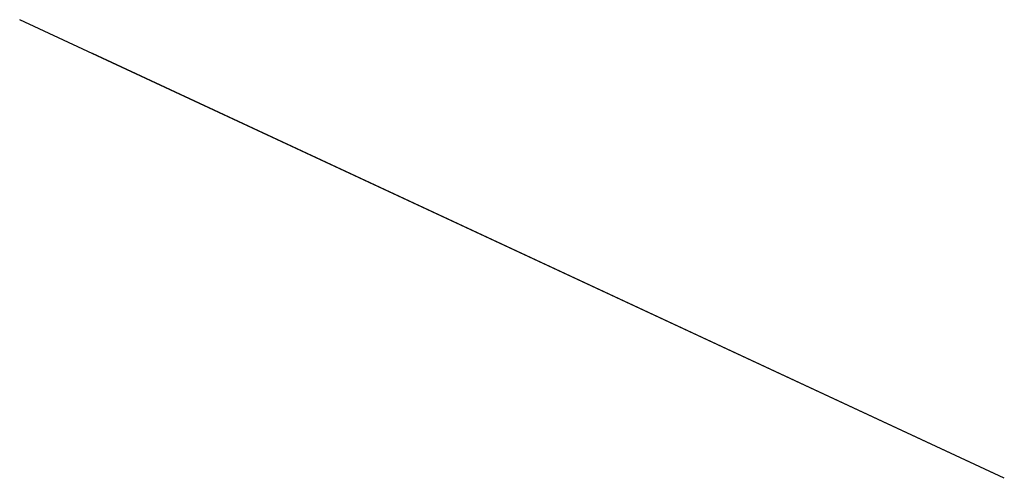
# Model space of a CAD drawing. Header units: inches. Extents: x 9.06 to 14.49, y 26.7 to 29.24.
import ezdxf

# ---------------------------------------------------------------- set-up
doc = ezdxf.new("R2010")
doc.units = ezdxf.units.IN
doc.header["$MEASUREMENT"] = 0
doc.layers.get('0').update_dxf_attribs({"linetype": 'CONTINUOUS'})

msp = doc.modelspace()

# ---------------------------------------------------------------- linework, layer by layer
for q in [(9.0551, 29.2381, 8), (9.4567, 29.0509, 8)]:
    msp.add_line((14.493, 26.7024, 8), q)

doc.saveas('drawing.dxf')
